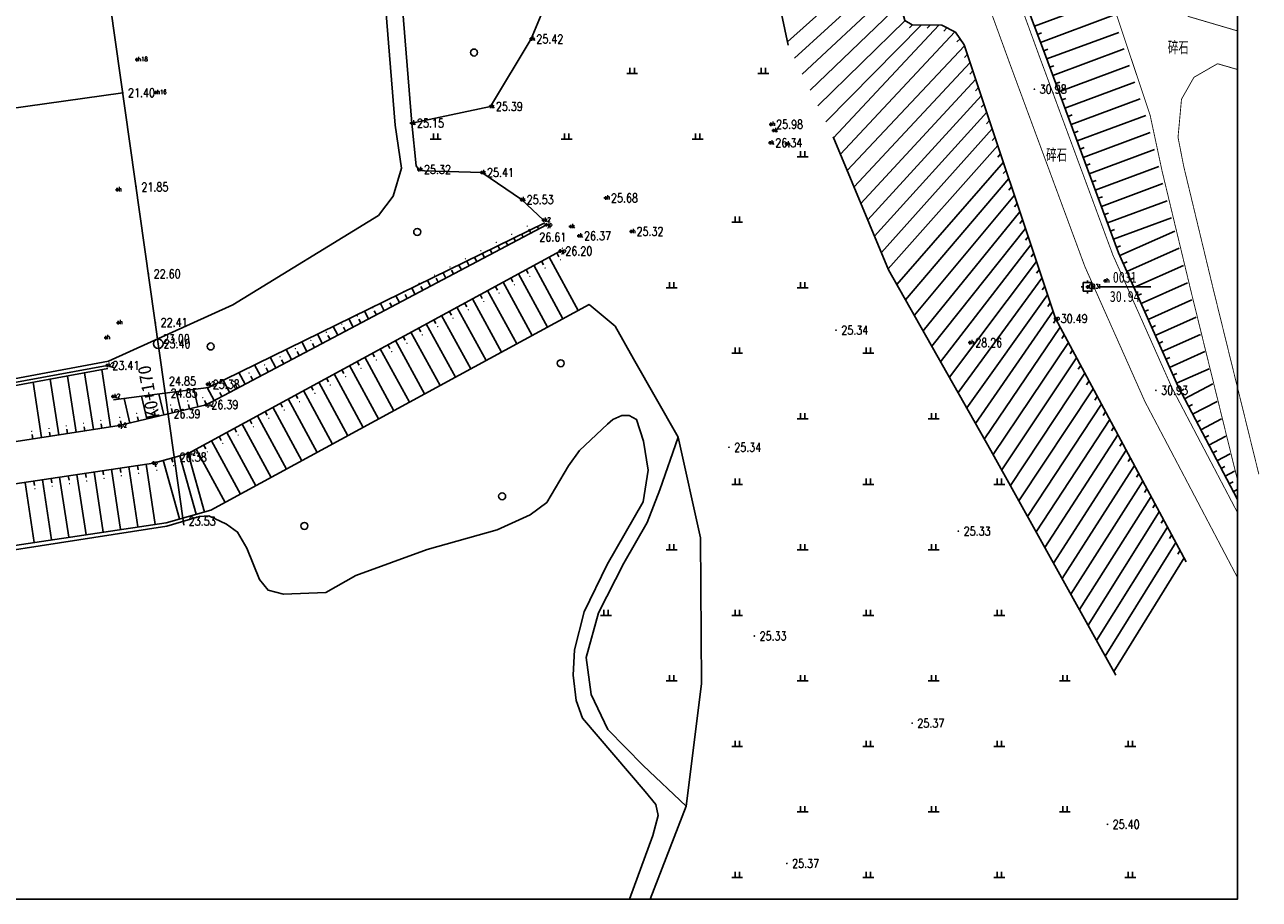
# Model space of a CAD drawing. Extents: x 475446 to 490894, y 3788879 to 3821323.
# Tile 13 of 75: x 481210 to 481351, y 3820991 to 3821091. Entities that reach past the tile are written whole.
import ezdxf
from ezdxf.enums import TextEntityAlignment as Align

# ---------------------------------------------------------------- set-up
doc = ezdxf.new("R2010")
doc.units = 0
doc.header["$LTSCALE"] = 0.5
doc.header["$PDMODE"] = 34
doc.header["$PDSIZE"] = 0.2
doc.linetypes.add('X3', pattern=[5, 4, -1])
doc.layers.get('0').update_dxf_attribs({"linetype": 'CONTINUOUS'})
for name, color, linetype in [('DLSS', 4, 'CONTINUOUS'), ('DMTZ', 3, 'CONTINUOUS'), ('dmx', 1, 'CONTINUOUS'), ('GCD', 1, 'CONTINUOUS'), ('JMD', 6, 'CONTINUOUS'), ('KZD', 1, 'CONTINUOUS'), ('SXSS', 5, 'CONTINUOUS'), ('ZBTZ', 3, 'CONTINUOUS'), ('zdh', 7, 'CONTINUOUS')]:
    doc.layers.add(name, color=color, linetype=linetype)
doc.styles.add('HZ', font='rs.shx', dxfattribs={"width": 0.8, "bigfont": 'hztxt.shx'})
doc.styles.add('正等线体', font='simhei_0.ttf')
doc.styles.add('黑体', font='simhei_0.ttf')
doc.linetypes.add('10421', pattern='A,2,[150,AAA.SHX,S=0.5,R=0,X=0,Y=0.5],1e-11', length=2)
doc.linetypes.add('10422', pattern='A,0.75,[150,AAA.SHX,S=0.5,R=0,X=0,Y=0.5],1.5,[177,AAA.SHX,S=1,R=0,X=0,Y=0.4],0.75', length=3)
doc.linetypes.add('1161', pattern='A,0,[149,AAA.SHX,S=0.15,R=0,X=0,Y=0],-1.6', length=1.6)

# ---------------------------------------------------------------- blocks, each defined once
blk = doc.blocks.new('GC200')
at = {"linetype": 'Continuous', "const_width": 0.2, "flags": 128}
blk.add_lwpolyline([(-0.1, 0, 1), (0.1, 0, 1)], format="xyb", close=True, dxfattribs=at)
blk = doc.blocks.new('gc119')
for p, q in [((-1.25, 0), (1.25, 0)), ((-0.5, 1.3), (-0.5, 0)), ((0.5, 1.3), (0.5, 0))]:
    blk.add_line(p, q)
blk = doc.blocks.new('gc326')
blk.add_circle((0, 0), 0.8)
blk = doc.blocks.new('*U4')
at = {"linetype": 'Continuous'}
for points in [[(-0.15, 0), (-0.14, -0.06), (-0.14, 0.06)], [(-0.14, 0.06), (-0.11, -0.11), (-0.11, 0.11)], [(-0.11, -0.11), (-0.14, 0.06), (-0.14, -0.06)], [(-0.11, 0.11), (-0.06, -0.14), (-0.06, 0.14)], [(-0.06, -0.14), (-0.11, 0.11), (-0.11, -0.11)], [(-0.06, 0.14), (0, -0.15), (0, 0.15)], [(0, -0.15), (-0.06, 0.14), (-0.06, -0.14)], [(0, 0.15), (0.06, -0.14), (0.06, 0.14)], [(0.06, -0.14), (0, 0.15), (0, -0.15)], [(0.06, 0.14), (0.11, -0.11), (0.11, 0.11)], [(0.11, -0.11), (0.06, 0.14), (0.06, -0.14)], [(0.11, 0.11), (0.14, -0.06), (0.14, 0.06)], [(0.14, -0.06), (0.11, 0.11), (0.11, -0.11)], [(0.15, 0), (0.14, 0.06), (0.14, -0.06)]]:
    blk.add_solid(points, dxfattribs=at)
blk = doc.blocks.new('gc259')
at = {"linetype": 'Continuous', "flags": 128}
for points in [[(-1, 0), (-1.5, 0)], [(-1, -1), (1, -1), (1, 1), (-1, 1), (-1, -1)], [(0, 1), (0, 1.5)], [(1, 0), (1.5, 0)], [(0, -1), (0, -1.5)]]:
    blk.add_lwpolyline(points, dxfattribs=at)
at = {"linetype": 'Continuous'}
blk.add_circle((0, 0), 0.15, dxfattribs=at)
blk.add_point((0, 0), dxfattribs=at)
blk.add_blockref('*U4', (0, 0), dxfattribs=at)

msp = doc.modelspace()

# ---------------------------------------------------------------- linework, layer by layer
at = {"linetype": 'Continuous'}
msp.add_lwpolyline([(481030.24, 3821311.22), (481348.65, 3821311.22), (481348.65, 3820990.66), (481030.24, 3820990.66)], close=True, dxfattribs=at)
at = {"linetype": 'Continuous', "flags": 128}
msp.add_lwpolyline([(481060.08, 3821127.74), (481159.89, 3821086.72), (481182.36, 3821081.28), (481201.21, 3821080.18), (481221.1, 3821082.99)], dxfattribs=at)
at = {"linetype": 'Continuous'}
msp.add_circle((481225.16, 3821054.25, 23.41), 0.543, dxfattribs=at)
at = {"layer": 'DLSS', "linetype": 'Continuous', "const_width": 0.1, "elevation": 26.1, "flags": 128}
for points in [[(481348.65, 3821090.07), (481343.11, 3821091.7), (481339.25, 3821094.07), (481334.36, 3821099.85), (481328.58, 3821107.85), (481317.77, 3821123.4), (481313.04, 3821129.72), (481301.43, 3821171.63), (481286.42, 3821226.71), (481275.02, 3821285.59), (481270.4, 3821311.22)], [(481203.08, 3821248.19), (481215.83, 3821241.29), (481230.78, 3821231.34), (481245.28, 3821219.22), (481260.06, 3821204.61), (481268.74, 3821193.08), (481281.45, 3821169.91), (481296.49, 3821140.81), (481306.12, 3821126.77), (481310.92, 3821118.42), (481322.68, 3821086.13), (481331.2, 3821063.09), (481338.08, 3821047.62), (481348.65, 3821027.52)]]:
    msp.add_lwpolyline(points, dxfattribs=at)
at = {"layer": 'DLSS', "linetype": 'X3', "const_width": 0.1, "elevation": 26.1, "flags": 128}
for points in [[(481314.17, 3821119.6), (481325.93, 3821087.32), (481334.41, 3821064.4), (481341.2, 3821049.14), (481348.65, 3821034.96)], [(481348.65, 3821085.65), (481346.38, 3821086.31)]]:
    msp.add_lwpolyline(points, dxfattribs=at)
at = {"layer": 'DLSS', "linetype": 'X3', "const_width": 0.1, "flags": 128}
msp.add_lwpolyline([(481348.65, 3821038.72), (481343.41, 3821060), (481340.04, 3821074.01), (481338.66, 3821080.45), (481334.36, 3821093.28)], dxfattribs=at)
at = {"layer": 'DLSS', "linetype": 'Continuous', "const_width": 0.1, "flags": 128}
msp.add_lwpolyline([(481351.11, 3821039.32), (481345.87, 3821060.6), (481342.51, 3821074.57), (481341.86, 3821077.89), (481342.26, 3821082.25), (481343.68, 3821084.75), (481346.38, 3821086.31)], dxfattribs=at)
at = {"layer": 'DMTZ', "linetype": 'Continuous'}
for p, q in [((481308.48, 3821098.94), (481297.15, 3821088.8)), ((481309, 3821097.01), (481297.96, 3821086.94)), ((481309.53, 3821095.09), (481298.86, 3821085.12)), ((481325.43, 3821090.59), (481333.59, 3821093.67)), ((481310.06, 3821093.16), (481299.76, 3821083.3)), ((481310.62, 3821091.25), (481300.65, 3821081.48)), ((481312.49, 3821090.75), (481301.55, 3821079.65)), ((481314.49, 3821090.73), (481302.44, 3821077.83)), ((481311.49, 3821090.77), (481311.13, 3821090.42)), ((481313.49, 3821090.74), (481313.14, 3821090.38)), ((481326.14, 3821088.72), (481334.47, 3821091.86)), ((481316.3, 3821089.96), (481303.22, 3821075.95)), ((481315.41, 3821090.42), (481315.07, 3821090.05)), ((481316.91, 3821089.17), (481316.56, 3821088.81)), ((481325.79, 3821089.66), (481326.25, 3821089.83)), ((481326.84, 3821086.85), (481335.1, 3821089.9)), ((481317.44, 3821088.34), (481304.01, 3821074.07)), ((481326.49, 3821087.78), (481326.96, 3821087.96)), ((481327.53, 3821084.97), (481335.71, 3821088)), ((481318.08, 3821086.44), (481304.79, 3821072.2)), ((481317.76, 3821087.39), (481317.42, 3821087.02)), ((481318.39, 3821085.49), (481318.05, 3821085.12)), ((481327.19, 3821085.91), (481327.66, 3821086.08)), ((481328.23, 3821083.1), (481336.32, 3821086.09)), ((481318.71, 3821084.54), (481305.57, 3821070.32)), ((481319.02, 3821083.59), (481318.69, 3821083.22)), ((481327.88, 3821084.03), (481328.35, 3821084.21)), ((481328.92, 3821081.22), (481336.93, 3821084.18)), ((481319.34, 3821082.64), (481306.35, 3821068.45)), ((481328.58, 3821082.16), (481329.04, 3821082.33)), ((481329.62, 3821079.34), (481337.54, 3821082.28)), ((481319.97, 3821080.75), (481307.13, 3821066.57)), ((481319.66, 3821081.69), (481319.32, 3821081.33)), ((481320.29, 3821079.8), (481319.95, 3821079.43)), ((481329.27, 3821080.28), (481329.74, 3821080.45)), ((481330.31, 3821077.47), (481338.16, 3821080.37)), ((481320.6, 3821078.85), (481307.92, 3821064.7)), ((481320.92, 3821077.9), (481320.59, 3821077.53)), ((481329.96, 3821078.41), (481330.43, 3821078.58)), ((481331, 3821075.59), (481338.69, 3821078.43)), ((481321.24, 3821076.95), (481308.7, 3821062.82)), ((481330.66, 3821076.53), (481331.13, 3821076.7)), ((481331.7, 3821073.72), (481339.17, 3821076.48)), ((481321.87, 3821075.05), (481309.69, 3821061.05)), ((481321.55, 3821076), (481321.22, 3821075.63)), ((481322.18, 3821074.1), (481321.86, 3821073.73)), ((481331.35, 3821074.65), (481331.82, 3821074.83)), ((481332.39, 3821071.84), (481339.66, 3821074.53)), ((481322.5, 3821073.16), (481310.69, 3821059.28)), ((481322.82, 3821072.21), (481322.49, 3821071.82)), ((481332.05, 3821072.78), (481332.51, 3821072.95)), ((481333.09, 3821069.97), (481340.14, 3821072.58)), ((481323.13, 3821071.26), (481311.69, 3821057.51)), ((481332.74, 3821070.9), (481333.21, 3821071.08)), ((481323.76, 3821069.36), (481312.69, 3821055.74)), ((481323.45, 3821070.31), (481323.13, 3821069.92)), ((481333.78, 3821068.09), (481340.63, 3821070.62)), ((481324.08, 3821068.41), (481323.77, 3821068.02)), ((481333.43, 3821069.03), (481333.9, 3821069.2)), ((481334.47, 3821066.21), (481341.11, 3821068.67)), ((481266.91, 3821066.45), (481266.75, 3821066.77)), ((481267.8, 3821066.92), (481267.57, 3821067.36)), ((481268.68, 3821067.39), (481268.54, 3821067.65)), ((481324.4, 3821067.46), (481313.69, 3821053.97)), ((481324.71, 3821066.51), (481324.4, 3821066.12)), ((481334.13, 3821067.15), (481334.6, 3821067.32)), ((481335.19, 3821064.35), (481341.49, 3821067.15)), ((481264.26, 3821065.05), (481264.03, 3821065.49)), ((481265.15, 3821065.52), (481264.95, 3821065.9)), ((481266.03, 3821065.99), (481265.8, 3821066.43)), ((481325.03, 3821065.57), (481314.69, 3821052.2)), ((481334.82, 3821065.28), (481335.29, 3821065.45)), ((481336, 3821062.52), (481341.98, 3821065.18)), ((481261.61, 3821063.65), (481261.35, 3821064.14)), ((481262.49, 3821064.12), (481262.26, 3821064.56)), ((481263.38, 3821064.59), (481263.15, 3821065.02)), ((481269, 3821063.71), (481269.24, 3821063.27)), ((481269.88, 3821064.18), (481273.21, 3821058.07)), ((481270.76, 3821064.66), (481271, 3821064.22)), ((481325.34, 3821064.62), (481325.04, 3821064.22)), ((481258.07, 3821061.78), (481257.76, 3821062.38)), ((481258.96, 3821062.25), (481258.72, 3821062.69)), ((481259.84, 3821062.72), (481259.55, 3821063.26)), ((481260.73, 3821063.18), (481260.49, 3821063.63)), ((481266.37, 3821062.27), (481269.7, 3821056.15)), ((481267.25, 3821062.75), (481267.48, 3821062.31)), ((481268.12, 3821063.23), (481271.45, 3821057.11)), ((481325.66, 3821063.67), (481315.69, 3821050.43)), ((481325.98, 3821062.72), (481325.68, 3821062.32)), ((481335.6, 3821063.43), (481336.05, 3821063.64)), ((481336.81, 3821060.69), (481342.47, 3821063.21)), ((481256.31, 3821060.85), (481255.96, 3821061.5)), ((481257.19, 3821061.31), (481256.96, 3821061.76)), ((481264.61, 3821061.32), (481267.94, 3821055.2)), ((481265.49, 3821061.79), (481265.73, 3821061.35)), ((481326.29, 3821061.77), (481316.7, 3821048.67)), ((481336.41, 3821061.6), (481336.86, 3821061.81)), ((481337.63, 3821058.86), (481342.96, 3821061.24)), ((481252.77, 3821058.98), (481252.36, 3821059.74)), ((481253.65, 3821059.45), (481253.42, 3821059.89)), ((481254.54, 3821059.91), (481254.16, 3821060.62)), ((481255.42, 3821060.38), (481255.19, 3821060.82)), ((481261.98, 3821059.88), (481262.21, 3821059.44)), ((481262.85, 3821060.36), (481266.18, 3821054.24)), ((481263.73, 3821060.84), (481263.97, 3821060.4)), ((481326.92, 3821059.87), (481317.7, 3821046.9)), ((481326.61, 3821060.82), (481326.32, 3821060.42)), ((481337.22, 3821059.78), (481337.68, 3821059.98)), ((481251, 3821058.04), (481250.57, 3821058.87)), ((481251.88, 3821058.51), (481251.65, 3821058.95)), ((481259.34, 3821058.45), (481262.67, 3821052.33)), ((481260.22, 3821058.93), (481260.46, 3821058.49)), ((481261.1, 3821059.4), (481264.43, 3821053.29)), ((481327.24, 3821058.92), (481326.95, 3821058.51)), ((481338.03, 3821057.95), (481338.49, 3821058.15)), ((481338.44, 3821057.04), (481343.45, 3821059.27)), ((481247.46, 3821056.17), (481246.97, 3821057.11)), ((481248.35, 3821056.64), (481248.11, 3821057.08)), ((481249.23, 3821057.11), (481248.77, 3821057.99)), ((481250.12, 3821057.58), (481249.88, 3821058.02)), ((481256.71, 3821057.01), (481256.94, 3821056.57)), ((481257.58, 3821057.49), (481260.91, 3821051.37)), ((481258.46, 3821057.97), (481258.7, 3821057.53)), ((481327.56, 3821057.98), (481318.7, 3821045.13)), ((481327.89, 3821057.03), (481327.61, 3821056.62)), ((481339.25, 3821055.21), (481343.94, 3821057.3)), ((481243.93, 3821054.31), (481243.38, 3821055.35)), ((481244.81, 3821054.77), (481244.58, 3821055.21)), ((481245.7, 3821055.24), (481245.17, 3821056.23)), ((481246.58, 3821055.71), (481246.35, 3821056.15)), ((481254.07, 3821055.58), (481257.4, 3821049.46)), ((481254.95, 3821056.06), (481255.19, 3821055.62)), ((481255.83, 3821056.54), (481259.16, 3821050.42)), ((481328.36, 3821056.15), (481319.7, 3821043.36)), ((481328.84, 3821055.27), (481328.56, 3821054.86)), ((481338.85, 3821056.12), (481339.3, 3821056.33)), ((481340.06, 3821053.38), (481344.44, 3821055.32)), ((481242.16, 3821053.37), (481241.58, 3821054.47)), ((481243.04, 3821053.84), (481242.81, 3821054.28)), ((481251.43, 3821054.15), (481251.67, 3821053.71)), ((481252.31, 3821054.62), (481255.64, 3821048.51)), ((481253.19, 3821055.1), (481253.43, 3821054.66)), ((481329.31, 3821054.39), (481320.7, 3821041.59)), ((481339.66, 3821054.29), (481340.11, 3821054.5)), ((481238.62, 3821051.5), (481237.98, 3821052.71)), ((481239.51, 3821051.97), (481239.27, 3821052.41)), ((481240.39, 3821052.44), (481239.78, 3821053.59)), ((481241.28, 3821052.9), (481241.04, 3821053.35)), ((481248.8, 3821052.71), (481252.13, 3821046.59)), ((481249.68, 3821053.19), (481249.92, 3821052.75)), ((481250.56, 3821053.67), (481253.89, 3821047.55)), ((481330.26, 3821052.63), (481321.68, 3821039.81)), ((481329.78, 3821053.51), (481329.5, 3821053.1)), ((481340.47, 3821052.47), (481340.93, 3821052.67)), ((481340.88, 3821051.55), (481344.93, 3821053.35)), ((481219.7, 3821044.73), (481218.69, 3821051.29)), ((481236.85, 3821050.57), (481236.18, 3821051.84)), ((481237.74, 3821051.03), (481237.51, 3821051.48)), ((481246.16, 3821051.28), (481246.4, 3821050.84)), ((481247.04, 3821051.76), (481250.37, 3821045.64)), ((481247.92, 3821052.23), (481248.16, 3821051.79)), ((481330.73, 3821051.75), (481330.45, 3821051.33)), ((481341.69, 3821049.73), (481345.42, 3821051.38)), ((481211.8, 3821043.51), (481210.82, 3821049.84)), ((481213.77, 3821043.81), (481212.79, 3821050.2)), ((481215.75, 3821044.12), (481214.75, 3821050.56)), ((481217.73, 3821044.42), (481216.72, 3821050.92)), ((481233.32, 3821048.7), (481232.59, 3821050.08)), ((481234.2, 3821049.17), (481233.97, 3821049.61)), ((481235.09, 3821049.63), (481234.39, 3821050.96)), ((481235.97, 3821050.1), (481235.74, 3821050.54)), ((481243.53, 3821049.84), (481246.86, 3821043.73)), ((481244.41, 3821050.32), (481244.65, 3821049.88)), ((481245.29, 3821050.8), (481248.62, 3821044.68)), ((481331.2, 3821050.87), (481322.67, 3821038.04)), ((481331.68, 3821049.99), (481331.4, 3821049.57)), ((481341.28, 3821050.64), (481341.74, 3821050.84)), ((481342.6, 3821047.95), (481345.85, 3821049.65)), ((481223.86, 3821045.65), (481223.23, 3821048.26)), ((481225.81, 3821046.12), (481225.23, 3821048.52)), ((481227.75, 3821046.59), (481227.22, 3821048.78)), ((481229.7, 3821047.06), (481229.22, 3821049.03)), ((481231.55, 3821047.76), (481230.77, 3821049.23)), ((481232.43, 3821048.23), (481232.2, 3821048.67)), ((481240.89, 3821048.41), (481241.13, 3821047.97)), ((481241.77, 3821048.89), (481245.1, 3821042.77)), ((481242.65, 3821049.37), (481242.89, 3821048.93)), ((481332.15, 3821049.11), (481323.66, 3821036.26)), ((481332.62, 3821048.23), (481332.35, 3821047.81)), ((481342.14, 3821048.83), (481342.58, 3821049.06)), ((481221.92, 3821045.18), (481221.24, 3821048)), ((481226.78, 3821046.35), (481226.66, 3821046.84)), ((481228.72, 3821046.82), (481228.61, 3821047.31)), ((481230.67, 3821047.3), (481230.43, 3821047.74)), ((481238.26, 3821046.98), (481241.59, 3821040.86)), ((481239.14, 3821047.45), (481239.38, 3821047.01)), ((481240.02, 3821047.93), (481243.35, 3821041.81)), ((481333.1, 3821047.34), (481324.65, 3821034.48)), ((481343.07, 3821047.06), (481343.51, 3821047.29)), ((481343.53, 3821046.18), (481346.34, 3821047.65)), ((481220.95, 3821044.94), (481220.83, 3821045.43)), ((481222.89, 3821045.41), (481222.77, 3821045.9)), ((481224.84, 3821045.88), (481224.72, 3821046.37)), ((481235.62, 3821045.54), (481235.86, 3821045.1)), ((481236.5, 3821046.02), (481239.83, 3821039.9)), ((481237.38, 3821046.5), (481237.62, 3821046.06)), ((481334.04, 3821045.58), (481325.63, 3821032.71)), ((481333.57, 3821046.46), (481333.3, 3821046.05)), ((481344, 3821045.29), (481344.44, 3821045.52)), ((481344.46, 3821044.41), (481346.84, 3821045.66)), ((481212.78, 3821043.66), (481212.71, 3821044.15)), ((481214.76, 3821043.96), (481214.69, 3821044.46)), ((481216.74, 3821044.27), (481216.66, 3821044.76)), ((481218.71, 3821044.58), (481218.64, 3821045.07)), ((481232.99, 3821044.11), (481236.32, 3821037.99)), ((481233.87, 3821044.59), (481234.11, 3821044.15)), ((481234.75, 3821045.06), (481238.08, 3821038.95)), ((481334.52, 3821044.7), (481334.24, 3821044.28)), ((481210.81, 3821043.35), (481210.73, 3821043.85)), ((481230.35, 3821042.67), (481230.59, 3821042.23)), ((481231.23, 3821043.15), (481234.56, 3821037.03)), ((481232.11, 3821043.63), (481232.35, 3821043.19)), ((481334.99, 3821043.82), (481326.62, 3821030.93)), ((481335.46, 3821042.94), (481335.19, 3821042.52)), ((481344.93, 3821043.52), (481345.37, 3821043.75)), ((481345.39, 3821042.64), (481347.34, 3821043.66)), ((481226.67, 3821041.17), (481226.81, 3821040.69)), ((481227.64, 3821041.44), (481229.5, 3821034.73)), ((481228.56, 3821041.7), (481230.43, 3821034.99)), ((481228.6, 3821041.72), (481228.84, 3821041.28)), ((481229.48, 3821042.2), (481232.81, 3821036.08)), ((481335.94, 3821042.06), (481327.61, 3821029.15)), ((481336.41, 3821041.18), (481336.14, 3821040.76)), ((481345.86, 3821041.75), (481346.3, 3821041.98)), ((481346.32, 3821040.87), (481347.83, 3821041.66)), ((481218.82, 3821039.73), (481218.89, 3821039.23)), ((481219.81, 3821039.88), (481220.84, 3821032.99)), ((481220.8, 3821040.03), (481220.87, 3821039.53)), ((481221.78, 3821040.17), (481222.82, 3821033.29)), ((481222.77, 3821040.32), (481222.85, 3821039.83)), ((481223.76, 3821040.47), (481224.8, 3821033.58)), ((481224.75, 3821040.64), (481224.88, 3821040.16)), ((481225.71, 3821040.91), (481227.58, 3821034.2)), ((481336.88, 3821040.3), (481328.59, 3821027.38)), ((481346.79, 3821039.98), (481347.23, 3821040.21)), ((481209.92, 3821038.39), (481210.95, 3821031.5)), ((481210.91, 3821038.54), (481210.98, 3821038.04)), ((481211.9, 3821038.69), (481212.93, 3821031.8)), ((481212.88, 3821038.84), (481212.96, 3821038.34)), ((481213.87, 3821038.98), (481214.91, 3821032.1)), ((481214.86, 3821039.13), (481214.94, 3821038.64)), ((481215.85, 3821039.28), (481216.89, 3821032.39)), ((481216.84, 3821039.43), (481216.91, 3821038.94)), ((481217.83, 3821039.58), (481218.86, 3821032.69)), ((481337.83, 3821038.54), (481329.58, 3821025.6)), ((481337.36, 3821039.42), (481337.09, 3821039)), ((481347.25, 3821039.09), (481348.33, 3821039.66)), ((481347.72, 3821038.21), (481348.16, 3821038.44)), ((481338.3, 3821037.66), (481338.03, 3821037.23)), ((481348.18, 3821037.32), (481348.63, 3821037.56)), ((481338.78, 3821036.77), (481330.57, 3821023.83)), ((481339.25, 3821035.89), (481338.98, 3821035.47)), ((481339.72, 3821035.01), (481331.56, 3821022.05)), ((481340.2, 3821034.13), (481339.93, 3821033.71)), ((481340.67, 3821033.25), (481332.54, 3821020.27)), ((481341.62, 3821031.49), (481333.53, 3821018.5)), ((481341.14, 3821032.37), (481340.88, 3821031.95)), ((481342.09, 3821030.61), (481341.83, 3821030.18)), ((481342.56, 3821029.73), (481334.52, 3821016.72))]:
    msp.add_line(p, q, dxfattribs=at)
at = {"layer": 'DMTZ', "linetype": '10421', "flags": 128}
for points in [[(481254.97, 3821074.19), (481254.68, 3821074.63), (481254.16, 3821079.51), (481253.1, 3821092.72), (481252.45, 3821096.15), (481250.79, 3821097.93), (481245.1, 3821098.35), (481243.09, 3821098.89), (481241.19, 3821101.74), (481238.64, 3821114.53), (481237.22, 3821125.74), (481237.04, 3821139.14), (481238.64, 3821157.15), (481237.81, 3821163.49), (481235.98, 3821169.77), (481233.09, 3821175.64), (481228.66, 3821183.13), (481224.61, 3821194.43), (481220.09, 3821204.44), (481216.24, 3821210.11), (481202.69, 3821228.47), (481197.17, 3821236.83), (481191.52, 3821251.07), (481188.92, 3821251.02)], [(481254.16, 3821079.51), (481263.19, 3821081.42), (481267.83, 3821089.14), (481271.44, 3821097.9), (481270.35, 3821099.92), (481268.63, 3821101.04), (481257.9, 3821103.77), (481253.12, 3821106.18), (481250.9, 3821108.46), (481246.31, 3821116.46), (481244.31, 3821122.24), (481243.4, 3821133.41), (481244.73, 3821142.16), (481245.61, 3821145.69), (481245.89, 3821146.97), (481245.74, 3821148.28), (481243.79, 3821153.15), (481242.72, 3821154.42), (481238.64, 3821157.15)], [(481281.46, 3820990.66), (481285.58, 3821001.31), (481287.32, 3821015.31), (481287.22, 3821032.04), (481284.66, 3821043.56), (481279.54, 3821052.52), (481277.44, 3821056.27), (481274.48, 3821058.76)], [(481285.58, 3821001.31), (481280.64, 3821005.98), (481276.61, 3821010.1), (481274.69, 3821014.12), (481274.14, 3821018.33), (481275.52, 3821023.45), (481278.44, 3821029.12), (481281.1, 3821033.78), (481282.56, 3821037.53), (481284.66, 3821043.56)]]:
    msp.add_lwpolyline(points, dxfattribs=at)
at = {"layer": 'DMTZ', "linetype": 'Continuous'}
for points in [[(481268.53, 3821191.88), (481296.2, 3821139.57), (481305.77, 3821123.97), (481307.51, 3821118.75), (481307.29, 3821116.52), (481305.39, 3821114.4), (481305.07, 3821112.5), (481305.23, 3821110.76), (481310.58, 3821091.27), (481311.44, 3821090.77), (481314.82, 3821090.72), (481316.38, 3821089.92), (481317.4, 3821088.47), (481327.84, 3821057.13), (481342.8, 3821029.28)], [(481348.65, 3821036.44), (481341.82, 3821049.43), (481335.05, 3821064.66), (481326.58, 3821087.56), (481314.69, 3821119.07)], [(481269.57, 3821067.86), (481230.64, 3821047.28), (481220.69, 3821044.88)], [(481181.38, 3821037.03), (481186.25, 3821035.42), (481193.67, 3821035.95), (481224.6, 3821040.6), (481228.56, 3821041.7), (481271.15, 3821064.87)], [(481220.69, 3821044.88), (481192.64, 3821040.54), (481188.32, 3821040.65), (481181.1, 3821042.52)]]:
    msp.add_lwpolyline(points, dxfattribs=at)
at = {"layer": 'DMTZ', "linetype": '10421', "flags": 128}
for points in [[(481269.57, 3821067.86, 0, 0, 0), (481272.36, 3821067.67, 0.00000203, 0.00000203, 0), (481295.18, 3821077.26, 0.00000203, 0.00000203, 0), (481295.58, 3821078.66, 0.00000203, 0.00000203, 0), (481296.5, 3821081.18, 0, 0, 0), (481297.23, 3821088.42, 0, 0, 0)], [(481302.4, 3821077.94, 0, 0, 0), (481300.66, 3821077.99, 0, 0, 0), (481297.06, 3821077.12, 0.00000203, 0.00000203, 0), (481273.29, 3821066.6, 0.00000203, 0.00000203, 0), (481271.15, 3821064.87, 0, 0, 0)]]:
    msp.add_lwpolyline(points, format="xyseb", dxfattribs=at)
at = {"layer": 'DMTZ', "linetype": '10421', "elevation": 23.41, "flags": 128}
msp.add_lwpolyline([(481219.36, 3821051.77, 0.00000202, 0.00000202, 0), (481225.16, 3821054.25, 0, 0, 0), (481234.15, 3821058.33, 0, 0, 0), (481251.82, 3821068.65, 0, 0, 0), (481253.48, 3821071.5, 0, 0, 0), (481254.03, 3821073, 0, 0, 0), (481254.68, 3821074.63, 0, 0, 0)], format="xyseb", dxfattribs=at)
at = {"layer": 'DMTZ', "linetype": '10421', "elevation": 25.91, "flags": 128}
msp.add_lwpolyline([(481269.24, 3821068.41), (481266.72, 3821070.75), (481262.18, 3821073.86), (481255.63, 3821074.04), (481254.97, 3821074.19)], dxfattribs=at)
at = {"layer": 'DMTZ', "linetype": '10422', "elevation": 25.91, "flags": 128}
msp.add_lwpolyline([(481219.97, 3821048.21, 0.00000202, 0.00000202, 0), (481230.79, 3821049.61, 0, 0, 0), (481269.24, 3821068.41, 0, 0, 0)], format="xyseb", dxfattribs=at)
at = {"layer": 'DMTZ', "linetype": '10422', "elevation": 23.41, "flags": 128}
msp.add_lwpolyline([(481183.04, 3821049.07), (481191.24, 3821046.61), (481219.31, 3821051.77)], dxfattribs=at)
at = {"layer": 'dmx', "linetype": 'Continuous'}
msp.add_lwpolyline([(481214.1, 3821132.5), (481228.1, 3821033.49)], dxfattribs=at)
at = {"layer": 'KZD', "linetype": 'Continuous'}
msp.add_line((481332.76, 3821060.76, 30.94), (481338.76, 3821060.76, 30.94), dxfattribs=at)
at = {"layer": 'SXSS', "linetype": 'Continuous', "flags": 128}
for points in [[(481191.3, 3821046.99), (481219.47, 3821052.27), (481233.69, 3821058.71), (481250.35, 3821068.95), (481252.02, 3821071.15), (481253.01, 3821074.34), (481252.25, 3821079.29), (481251.2, 3821092.46)], [(481279.08, 3820990.66), (481281.75, 3820997.95), (481282.36, 3821000.27), (481282.09, 3821001.5), (481280.86, 3821003.01), (481273.7, 3821011.4), (481272.98, 3821013.42), (481272.64, 3821016.3), (481272.78, 3821019.23), (481273.89, 3821023.56), (481276.53, 3821028.98), (481280.66, 3821036.14), (481281.23, 3821039.79), (481280.7, 3821043.1), (481279.89, 3821045.59), (481279.06, 3821046.05), (481278.2, 3821046.05), (481277.19, 3821045.59), (481276.58, 3821045.06), (481273.35, 3821042.02), (481272.1, 3821040.29), (481269.63, 3821036.09), (481267.73, 3821034.67), (481263.93, 3821032.96), (481255.94, 3821030.72), (481247.77, 3821027.72), (481244.34, 3821025.78), (481239.5, 3821025.59), (481237.72, 3821026.06), (481236.76, 3821027.27), (481235.29, 3821030.87), (481234.24, 3821032.69), (481232.95, 3821033.61), (481230.94, 3821034.56), (481229.87, 3821034.47), (481226.12, 3821033.39), (481193.17, 3821028.25)]]:
    msp.add_lwpolyline(points, dxfattribs=at)
at = {"layer": 'ZBTZ', "linetype": '1161', "flags": 128}
for points in [[(481297.23, 3821088.42), (481291.72, 3821114.47), (481280.55, 3821150.96), (481276.06, 3821167.02), (481267.35, 3821190.03)], [(481334.74, 3821016.32), (481320.45, 3821042.04), (481308.74, 3821062.72), (481302.4, 3821077.94)], [(481220.02, 3821047.85), (481230.89, 3821049.25), (481269.41, 3821068.08)], [(481274.48, 3821058.76), (481231.19, 3821035.2), (481226.05, 3821033.77), (481194.44, 3821029.02), (481189.61, 3821028.68), (481180.95, 3821033.15)], [(481182.93, 3821048.72), (481191.21, 3821046.24), (481219.37, 3821051.41)]]:
    msp.add_lwpolyline(points, dxfattribs=at)
at = {"layer": 'zdh', "linetype": 'Continuous'}
for p in [(481267.83, 3821089.14, 25.42), (481222.7, 3821086.78, 22.88), (481224.87, 3821083.01, 22.95), (481263.19, 3821081.42, 25.39), (481254.16, 3821079.51, 25.15), (481295.27, 3821079.37, 25.98), (481295.58, 3821078.66, 26.33), (481295.18, 3821077.26, 26.34), (481297.06, 3821077.12, 26.29), (481254.97, 3821074.19, 25.32), (481262.18, 3821073.86, 25.41), (481220.46, 3821071.89, 21.85), (481266.72, 3821070.75, 25.53), (481276.36, 3821070.94, 25.68), (481269.24, 3821068.41, 25.91), (481269.57, 3821067.86, 26.61), (481272.36, 3821067.67, 26.42), (481273.29, 3821066.6, 26.37), (481279.29, 3821067.11, 25.32), (481271.15, 3821064.87, 26.2), (481331.51, 3821060.76, 30.94), (481331.52, 3821060.75, 30.94), (481333.52, 3821061.46, 30.93), (481220.58, 3821056.66, 22.6), (481327.84, 3821057.13, 30.49), (481219.16, 3821054.95, 22.41), (481318.05, 3821054.38, 28.26), (481219.31, 3821051.77, 23.41), (481230.79, 3821049.61, 25.38), (481219.97, 3821048.21, 24.85), (481230.64, 3821047.28, 26.39), (481220.69, 3821044.88, 26.39), (481228.56, 3821041.7, 26.46), (481224.6, 3821040.6, 26.38)]:
    msp.add_point(p, dxfattribs=at)

# ---------------------------------------------------------------- block references
at = {"layer": 'DMTZ', "linetype": 'Continuous', "xscale": 0.375, "yscale": 0.375}
for p in [(481265.61, 3821066.78), (481267.38, 3821067.72), (481263.84, 3821065.85), (481260.31, 3821063.98), (481262.07, 3821064.91), (481271.19, 3821063.87), (481258.54, 3821063.04), (481269.43, 3821062.92), (481255, 3821061.18), (481256.77, 3821062.11), (481265.92, 3821061), (481267.68, 3821061.96), (481253.23, 3821060.24), (481264.16, 3821060.05), (481249.7, 3821058.37), (481251.46, 3821059.31), (481260.65, 3821058.14), (481262.41, 3821059.09), (481247.93, 3821057.44), (481258.89, 3821057.18), (481244.39, 3821055.57), (481246.16, 3821056.5), (481255.38, 3821055.27), (481257.14, 3821056.22), (481242.62, 3821054.63), (481253.62, 3821054.31), (481239.09, 3821052.76), (481240.85, 3821053.7), (481250.11, 3821052.4), (481251.87, 3821053.36), (481235.55, 3821050.9), (481237.32, 3821051.83), (481248.35, 3821051.44), (481233.78, 3821049.96), (481244.84, 3821049.53), (481246.6, 3821050.49), (481230.25, 3821048.09), (481232.01, 3821049.03), (481243.08, 3821048.58), (481224.62, 3821046.76), (481226.57, 3821047.23), (481228.51, 3821047.7), (481239.57, 3821046.66), (481241.32, 3821047.62), (481218.58, 3821045.47), (481220.74, 3821045.82), (481222.68, 3821046.29), (481237.81, 3821045.71), (481210.67, 3821044.24), (481212.65, 3821044.55), (481214.62, 3821044.85), (481216.6, 3821045.16), (481236.05, 3821044.75), (481232.54, 3821042.84), (481234.3, 3821043.8), (481230.78, 3821041.88), (481224.99, 3821039.77), (481226.91, 3821040.31), (481229.03, 3821040.93), (481215, 3821038.24), (481216.97, 3821038.54), (481218.95, 3821038.84), (481220.93, 3821039.14), (481222.91, 3821039.43), (481211.04, 3821037.65), (481213.02, 3821037.95)]:
    msp.add_blockref('GC200', p, dxfattribs=at)
at = {"layer": 'GCD', "linetype": 'Continuous'}
ref = msp.add_blockref('GC200', (481267.83, 3821089.14, 25.42), dxfattribs=dict(at, xscale=0.5, yscale=0.5, zscale=0.5))
ref.add_attrib('height', '25.42', dxfattribs={"linetype": 'Continuous', "height": 1, "style": 'HZ', "width": 0.8}).set_placement((481268.43, 3821089.14, 25.42), align=Align.MIDDLE_LEFT)
ref = msp.add_blockref('GC200', (481221.1, 3821082.99, 21.4), dxfattribs=dict(at, xscale=0.5, yscale=0.5, zscale=0.5))
ref.add_attrib('height', '21.40', dxfattribs={"linetype": 'Continuous', "height": 1, "style": 'HZ', "width": 0.8}).set_placement((481221.7, 3821082.99, 21.4), align=Align.MIDDLE_LEFT)
ref = msp.add_blockref('GC200', (481325.42, 3821083.39, 30.98), dxfattribs=dict(at, xscale=0.5, yscale=0.5, zscale=0.5))
ref.add_attrib('height', '30.98', dxfattribs={"linetype": 'Continuous', "height": 1, "style": 'HZ', "width": 0.8}).set_placement((481326.02, 3821083.39, 30.98), align=Align.MIDDLE_LEFT)
ref = msp.add_blockref('GC200', (481263.19, 3821081.42, 25.39), dxfattribs=dict(at, xscale=0.5, yscale=0.5, zscale=0.5))
ref.add_attrib('height', '25.39', dxfattribs={"linetype": 'Continuous', "height": 1, "style": 'HZ', "width": 0.8}).set_placement((481263.79, 3821081.42, 25.39), align=Align.MIDDLE_LEFT)
ref = msp.add_blockref('GC200', (481254.16, 3821079.51, 25.15), dxfattribs=dict(at, xscale=0.5, yscale=0.5, zscale=0.5))
ref.add_attrib('height', '25.15', dxfattribs={"linetype": 'Continuous', "height": 1, "style": 'HZ', "width": 0.8}).set_placement((481254.76, 3821079.51, 25.15), align=Align.MIDDLE_LEFT)
ref = msp.add_blockref('GC200', (481295.27, 3821079.37, 25.98), dxfattribs=dict(at, xscale=0.5, yscale=0.5, zscale=0.5))
ref.add_attrib('height', '25.98', dxfattribs={"linetype": 'Continuous', "height": 1, "style": 'HZ', "width": 0.8}).set_placement((481295.87, 3821079.37, 25.98), align=Align.MIDDLE_LEFT)
ref = msp.add_blockref('GC200', (481295.18, 3821077.26, 26.34), dxfattribs=dict(at, xscale=0.5, yscale=0.5, zscale=0.5))
ref.add_attrib('height', '26.34', dxfattribs={"linetype": 'Continuous', "height": 1, "style": 'HZ', "width": 0.8}).set_placement((481295.78, 3821077.26, 26.34), align=Align.MIDDLE_LEFT)
ref = msp.add_blockref('GC200', (481254.97, 3821074.19, 25.32), dxfattribs=dict(at, xscale=0.5, yscale=0.5, zscale=0.5))
ref.add_attrib('height', '25.32', dxfattribs={"linetype": 'Continuous', "height": 1, "style": 'HZ', "width": 0.8}).set_placement((481255.57, 3821074.19, 25.32), align=Align.MIDDLE_LEFT)
ref = msp.add_blockref('GC200', (481262.18, 3821073.86, 25.41), dxfattribs=dict(at, xscale=0.5, yscale=0.5, zscale=0.5))
ref.add_attrib('height', '25.41', dxfattribs={"linetype": 'Continuous', "height": 1, "style": 'HZ', "width": 0.8}).set_placement((481262.78, 3821073.86, 25.41), align=Align.MIDDLE_LEFT)
ref = msp.add_blockref('GC200', (481222.63, 3821072.2, 21.85), dxfattribs=dict(at, xscale=0.5, yscale=0.5, zscale=0.5))
ref.add_attrib('height', '21.85', dxfattribs={"linetype": 'Continuous', "height": 1, "style": 'HZ', "width": 0.8}).set_placement((481223.23, 3821072.2), align=Align.MIDDLE_LEFT)
ref = msp.add_blockref('GC200', (481266.72, 3821070.75, 25.53), dxfattribs=dict(at, xscale=0.5, yscale=0.5, zscale=0.5))
ref.add_attrib('height', '25.53', dxfattribs={"linetype": 'Continuous', "height": 1, "style": 'HZ', "width": 0.8}).set_placement((481267.32, 3821070.75, 25.53), align=Align.MIDDLE_LEFT)
ref = msp.add_blockref('GC200', (481276.36, 3821070.94, 25.68), dxfattribs=dict(at, xscale=0.5, yscale=0.5, zscale=0.5))
ref.add_attrib('height', '25.68', dxfattribs={"linetype": 'Continuous', "height": 1, "style": 'HZ', "width": 0.8}).set_placement((481276.96, 3821070.94, 25.68), align=Align.MIDDLE_LEFT)
ref = msp.add_blockref('GC200', (481269.57, 3821067.86, 26.61), dxfattribs=dict(at, xscale=0.5, yscale=0.5, zscale=0.5))
ref.add_attrib('height', '26.61', dxfattribs={"linetype": 'Continuous', "height": 1, "style": 'HZ', "width": 0.8}).set_placement((481268.77, 3821066.46, 26.61), align=Align.MIDDLE_LEFT)
ref = msp.add_blockref('GC200', (481273.29, 3821066.6, 26.37), dxfattribs=dict(at, xscale=0.5, yscale=0.5, zscale=0.5))
ref.add_attrib('height', '26.37', dxfattribs={"linetype": 'Continuous', "height": 1, "style": 'HZ', "width": 0.8}).set_placement((481273.89, 3821066.6, 26.37), align=Align.MIDDLE_LEFT)
ref = msp.add_blockref('GC200', (481279.29, 3821067.11, 25.32), dxfattribs=dict(at, xscale=0.5, yscale=0.5, zscale=0.5))
ref.add_attrib('height', '25.32', dxfattribs={"linetype": 'Continuous', "height": 1, "style": 'HZ', "width": 0.8}).set_placement((481279.89, 3821067.11, 25.32), align=Align.MIDDLE_LEFT)
ref = msp.add_blockref('GC200', (481271.15, 3821064.87, 26.2), dxfattribs=dict(at, xscale=0.5, yscale=0.5, zscale=0.5))
ref.add_attrib('height', '26.20', dxfattribs={"linetype": 'Continuous', "height": 1, "style": 'HZ', "width": 0.8}).set_placement((481271.75, 3821064.87, 26.2), align=Align.MIDDLE_LEFT)
ref = msp.add_blockref('GC200', (481224.03, 3821062.25, 22.6), dxfattribs=dict(at, xscale=0.5, yscale=0.5, zscale=0.5))
ref.add_attrib('height', '22.60', dxfattribs={"linetype": 'Continuous', "height": 1, "style": 'HZ', "width": 0.8}).set_placement((481224.63, 3821062.25), align=Align.MIDDLE_LEFT)
ref = msp.add_blockref('GC200', (481224.83, 3821056.65, 22.41), dxfattribs=dict(at, xscale=0.5, yscale=0.5, zscale=0.5))
ref.add_attrib('height', '22.41', dxfattribs={"linetype": 'Continuous', "height": 1, "style": 'HZ', "width": 0.8}).set_placement((481225.43, 3821056.7, -22.41), align=Align.MIDDLE_LEFT)
ref = msp.add_blockref('GC200', (481327.84, 3821057.13, 30.49), dxfattribs=dict(at, xscale=0.5, yscale=0.5, zscale=0.5))
ref.add_attrib('height', '30.49', dxfattribs={"linetype": 'Continuous', "height": 1, "style": 'HZ', "width": 0.8}).set_placement((481328.44, 3821057.13, 30.49), align=Align.MIDDLE_LEFT)
ref = msp.add_blockref('GC200', (481225.08, 3821054.81, 23), dxfattribs=dict(at, xscale=0.5, yscale=0.5, zscale=0.5))
ref.add_attrib('height', '23.00', dxfattribs={"linetype": 'Continuous', "height": 1, "style": 'HZ', "width": 0.8}).set_placement((481225.68, 3821054.81, 23), align=Align.MIDDLE_LEFT)
ref = msp.add_blockref('GC200', (481302.72, 3821055.81, 25.34), dxfattribs=dict(at, xscale=0.5, yscale=0.5, zscale=0.5))
ref.add_attrib('height', '25.34', dxfattribs={"linetype": 'Continuous', "height": 1, "style": 'HZ', "width": 0.8}).set_placement((481303.32, 3821055.81, 25.34), align=Align.MIDDLE_LEFT)
ref = msp.add_blockref('GC200', (481225.16, 3821054.25, 23.4), dxfattribs=dict(at, xscale=0.5, yscale=0.5, zscale=0.5))
ref.add_attrib('height', '23.40', dxfattribs={"linetype": 'Continuous', "height": 1, "style": 'HZ', "width": 0.8}).set_placement((481225.76, 3821054.25, 23.4), align=Align.MIDDLE_LEFT)
ref = msp.add_blockref('GC200', (481318.05, 3821054.38, 28.26), dxfattribs=dict(at, xscale=0.5, yscale=0.5, zscale=0.5))
ref.add_attrib('height', '28.26', dxfattribs={"linetype": 'Continuous', "height": 1, "style": 'HZ', "width": 0.8}).set_placement((481318.65, 3821054.38, 28.26), align=Align.MIDDLE_LEFT)
ref = msp.add_blockref('GC200', (481219.31, 3821051.77, 23.41), dxfattribs=dict(at, xscale=0.5, yscale=0.5, zscale=0.5))
ref.add_attrib('height', '23.41', dxfattribs={"linetype": 'Continuous', "height": 1, "style": 'HZ', "width": 0.8}).set_placement((481219.91, 3821051.77, 23.41), align=Align.MIDDLE_LEFT)
ref = msp.add_blockref('GC200', (481225.91, 3821048.98, 24.85), dxfattribs=dict(at, xscale=0.5, yscale=0.5, zscale=0.5))
ref.add_attrib('height', '24.85', dxfattribs={"linetype": 'Continuous', "height": 1, "style": 'HZ', "width": 0.8}).set_placement((481226.38, 3821049.98), align=Align.MIDDLE_LEFT)
ref = msp.add_blockref('GC200', (481230.79, 3821049.61, 25.38), dxfattribs=dict(at, xscale=0.5, yscale=0.5, zscale=0.5))
ref.add_attrib('height', '25.38', dxfattribs={"linetype": 'Continuous', "height": 1, "style": 'HZ', "width": 0.8}).set_placement((481231.39, 3821049.61, 25.38), align=Align.MIDDLE_LEFT)
ref = msp.add_blockref('GC200', (481225.96, 3821048.6, 24.85), dxfattribs=dict(at, xscale=0.5, yscale=0.5, zscale=0.5))
ref.add_attrib('height', '24.85', dxfattribs={"linetype": 'Continuous', "height": 1, "style": 'HZ', "width": 0.8}).set_placement((481226.56, 3821048.6, 24.85), align=Align.MIDDLE_LEFT)
ref = msp.add_blockref('GC200', (481339.33, 3821048.92, 30.93), dxfattribs=dict(at, xscale=0.5, yscale=0.5, zscale=0.5))
ref.add_attrib('height', '30.93', dxfattribs={"linetype": 'Continuous', "height": 1, "style": 'HZ', "width": 0.8}).set_placement((481339.93, 3821048.92, 30.93), align=Align.MIDDLE_LEFT)
ref = msp.add_blockref('GC200', (481226.3, 3821046.23, 26.39), dxfattribs=dict(at, xscale=0.5, yscale=0.5, zscale=0.5))
ref.add_attrib('height', '26.39', dxfattribs={"linetype": 'Continuous', "height": 1, "style": 'HZ', "width": 0.8}).set_placement((481226.9, 3821046.23), align=Align.MIDDLE_LEFT)
ref = msp.add_blockref('GC200', (481230.64, 3821047.28, 26.39), dxfattribs=dict(at, xscale=0.5, yscale=0.5, zscale=0.5))
ref.add_attrib('height', '26.39', dxfattribs={"linetype": 'Continuous', "height": 1, "style": 'HZ', "width": 0.8}).set_placement((481231.24, 3821047.28, 26.39), align=Align.MIDDLE_LEFT)
ref = msp.add_blockref('GC200', (481290.47, 3821042.4, 25.34), dxfattribs=dict(at, xscale=0.5, yscale=0.5, zscale=0.5))
ref.add_attrib('height', '25.34', dxfattribs={"linetype": 'Continuous', "height": 1, "style": 'HZ', "width": 0.8}).set_placement((481291.07, 3821042.4, 25.34), align=Align.MIDDLE_LEFT)
ref = msp.add_blockref('GC200', (481227, 3821041.26, 26.38), dxfattribs=dict(at, xscale=0.5, yscale=0.5, zscale=0.5))
ref.add_attrib('height', '26.38', dxfattribs={"linetype": 'Continuous', "height": 1, "style": 'HZ', "width": 0.8}).set_placement((481227.6, 3821041.26), align=Align.MIDDLE_LEFT)
ref = msp.add_blockref('GC200', (481228.03, 3821033.94, 23.53), dxfattribs=dict(at, xscale=0.5, yscale=0.5, zscale=0.5))
ref.add_attrib('height', '23.53', dxfattribs={"linetype": 'Continuous', "height": 1, "style": 'HZ', "width": 0.8}).set_placement((481228.63, 3821033.94, 23.53), align=Align.MIDDLE_LEFT)
ref = msp.add_blockref('GC200', (481316.72, 3821032.8, 25.33), dxfattribs=dict(at, xscale=0.5, yscale=0.5, zscale=0.5))
ref.add_attrib('height', '25.33', dxfattribs={"linetype": 'Continuous', "height": 1, "style": 'HZ', "width": 0.8}).set_placement((481317.32, 3821032.8, 25.33), align=Align.MIDDLE_LEFT)
ref = msp.add_blockref('GC200', (481293.37, 3821020.8, 25.33), dxfattribs=dict(at, xscale=0.5, yscale=0.5, zscale=0.5))
ref.add_attrib('height', '25.33', dxfattribs={"linetype": 'Continuous', "height": 1, "style": 'HZ', "width": 0.8}).set_placement((481293.97, 3821020.8, 25.33), align=Align.MIDDLE_LEFT)
ref = msp.add_blockref('GC200', (481311.43, 3821010.82, 25.37), dxfattribs=dict(at, xscale=0.5, yscale=0.5, zscale=0.5))
ref.add_attrib('height', '25.37', dxfattribs={"linetype": 'Continuous', "height": 1, "style": 'HZ', "width": 0.8}).set_placement((481312.03, 3821010.82, 25.37), align=Align.MIDDLE_LEFT)
ref = msp.add_blockref('GC200', (481333.79, 3820999.24, 25.4), dxfattribs=dict(at, xscale=0.5, yscale=0.5, zscale=0.5))
ref.add_attrib('height', '25.40', dxfattribs={"linetype": 'Continuous', "height": 1, "style": 'HZ', "width": 0.8}).set_placement((481334.39, 3820999.24, 25.4), align=Align.MIDDLE_LEFT)
ref = msp.add_blockref('GC200', (481297.1, 3820994.77, 25.37), dxfattribs=dict(at, xscale=0.5, yscale=0.5, zscale=0.5))
ref.add_attrib('height', '25.37', dxfattribs={"linetype": 'Continuous', "height": 1, "style": 'HZ', "width": 0.8}).set_placement((481297.7, 3820994.77, 25.37), align=Align.MIDDLE_LEFT)
at = {"layer": 'KZD', "linetype": 'Continuous', "xscale": 0.5, "yscale": 0.5}
msp.add_blockref('gc259', (481331.51, 3821060.76, 30.94), dxfattribs=at)
at = {"layer": 'ZBTZ', "linetype": 'Continuous', "xscale": 0.5, "yscale": 0.5}
for name, p in [('gc326', (481261.3, 3821087.59)), ('gc119', (481279.39, 3821085.17)), ('gc119', (481294.39, 3821085.17)), ('gc119', (481256.89, 3821077.67)), ('gc119', (481271.89, 3821077.67)), ('gc119', (481286.89, 3821077.67)), ('gc119', (481298.91, 3821075.66)), ('gc119', (481291.41, 3821068.16)), ('gc326', (481254.79, 3821067.05)), ('gc119', (481283.91, 3821060.66)), ('gc119', (481298.91, 3821060.66)), ('gc326', (481231.16, 3821053.94)), ('gc119', (481291.41, 3821053.16)), ('gc119', (481306.41, 3821053.16)), ('gc326', (481271.22, 3821052.02)), ('gc119', (481298.91, 3821045.66)), ('gc119', (481313.91, 3821045.66)), ('gc119', (481291.41, 3821038.16)), ('gc119', (481306.41, 3821038.16)), ('gc119', (481321.41, 3821038.16)), ('gc326', (481264.51, 3821036.8)), ('gc326', (481241.88, 3821033.4)), ('gc119', (481283.91, 3821030.66)), ('gc119', (481298.91, 3821030.66)), ('gc119', (481313.91, 3821030.66)), ('gc119', (481276.41, 3821023.16)), ('gc119', (481291.41, 3821023.16)), ('gc119', (481306.41, 3821023.16)), ('gc119', (481321.41, 3821023.16)), ('gc119', (481283.91, 3821015.66)), ('gc119', (481298.91, 3821015.66)), ('gc119', (481313.91, 3821015.66)), ('gc119', (481328.91, 3821015.66)), ('gc119', (481291.41, 3821008.16)), ('gc119', (481306.41, 3821008.16)), ('gc119', (481321.41, 3821008.16)), ('gc119', (481336.41, 3821008.16)), ('gc119', (481298.91, 3821000.66)), ('gc119', (481313.91, 3821000.66)), ('gc119', (481328.91, 3821000.66)), ('gc119', (481291.41, 3820993.16)), ('gc119', (481306.41, 3820993.16)), ('gc119', (481321.41, 3820993.16)), ('gc119', (481336.41, 3820993.16))]:
    msp.add_blockref(name, p, dxfattribs=at)

# ---------------------------------------------------------------- texts
at = {"layer": 'DLSS', "linetype": 'Continuous', "style": 'HZ', "width": 0.8}
for p in [(481341.89, 3821088.2), (481327.96, 3821075.91)]:
    msp.add_text('碎石', height=1.5, dxfattribs=at).set_placement(p, align=Align.MIDDLE)
at = {"layer": 'JMD', "color": 0, "linetype": 'Continuous', "style": '黑体'}
msp.add_text('K0+170', height=1.5, rotation=100.3203, dxfattribs=at).set_placement((481224.05, 3821048.74), align=Align.MIDDLE)
at = {"layer": 'KZD', "linetype": 'Continuous', "style": '正等线体', "width": 0.8}
for s, p in [('0031', (481335.76, 3821061.86, 30.94)), ('30.94', (481335.76, 3821059.66, 30.94))]:
    msp.add_text(s, height=1.25, dxfattribs=at).set_placement(p, align=Align.MIDDLE)
at = {"layer": 'zdh', "linetype": 'Continuous', "style": 'HZ', "width": 0.8}
for s, p in [('k', (481267.96, 3821088.95, 25.42)), ('h18', (481222.82, 3821086.59, 22.88)), ('h16', (481224.99, 3821082.83, 22.95)), ('k', (481263.31, 3821081.23, 25.39)), ('k', (481254.28, 3821079.33, 25.15)), ('h', (481295.4, 3821079.18, 25.98)), ('k', (481295.71, 3821078.47, 26.33)), ('k', (481295.3, 3821077.07, 26.34)), ('k', (481297.18, 3821076.93, 26.29)), ('k', (481255.1, 3821074.01, 25.32)), ('k', (481262.31, 3821073.68, 25.41)), ('h', (481220.59, 3821071.7, 21.85)), ('k', (481266.85, 3821070.56, 25.53)), ('h', (481276.49, 3821070.76, 25.68)), ('k2', (481269.37, 3821068.22, 25.91)), ('jp', (481269.69, 3821067.67, 26.61)), ('k', (481272.49, 3821067.48, 26.42)), ('k', (481273.41, 3821066.42, 26.37)), ('h', (481279.41, 3821066.92, 25.32)), ('jp', (481271.27, 3821064.69, 26.2)), ('003l', (481331.64, 3821060.57, 30.94)), ('003l', (481331.65, 3821060.57, 30.94)), ('h', (481333.65, 3821061.27, 30.93)), ('h', (481220.71, 3821056.48, 22.6)), ('p', (481327.96, 3821056.95, 30.49)), ('h', (481219.28, 3821054.77, 22.41)), ('h', (481318.18, 3821054.19, 28.26)), ('k2', (481219.43, 3821051.59, 23.41)), ('k2', (481230.91, 3821049.42, 25.38)), ('k2', (481220.1, 3821048.02, 24.85)), ('p2', (481230.77, 3821047.1, 26.39)), ('p2', (481220.82, 3821044.69, 26.39)), ('p2', (481228.69, 3821041.51, 26.46)), ('p', (481224.72, 3821040.41, 26.38))]:
    msp.add_text(s, height=0.5, dxfattribs=at).set_placement(p)

doc.saveas('drawing.dxf')
